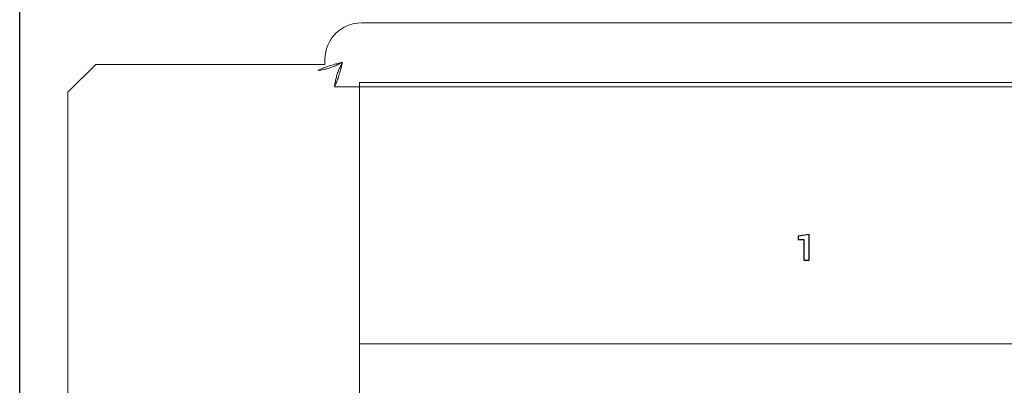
# Model space of a CAD drawing. Header units: millimetres. Extents: x 94562 to 148980, y -25377 to 3008.
# Tile 21 of 140: x 98934 to 99005, y -21905 to -21879. Entities that reach past the tile are written whole.
import ezdxf

# ---------------------------------------------------------------- set-up
doc = ezdxf.new("R2010")
doc.units = ezdxf.units.MM
doc.layers.add('tt_symbole', color=40, linetype='Continuous')

# ---------------------------------------------------------------- blocks, each defined once
blk = doc.blocks.new('IT_szafa_stojąca_42U')
blk.add_line((301.6329, 1608.811), (301.6329, 1797.7235))

msp = doc.modelspace()

# ---------------------------------------------------------------- linework, layer by layer
at = {"layer": 'tt_symbole', "lineweight": 5}
for points in [[(98958.302, -21902.18), (99398.302, -21902.18), (99398.302, -21883.38), (98958.302, -21883.38), (98958.302, -21902.18)], [(98958.302, -22052.78), (99398.302, -22052.78), (99398.302, -21883.38), (98958.302, -21883.38), (98958.302, -22052.78)]]:
    msp.add_lwpolyline(points, close=True, dxfattribs=at)
for points in [[(98937.302, -21884.08), (98937.302, -21884.08), (98939.302, -21882.08), (98939.302, -21882.08), (98939.302, -21882.08), (98939.302, -21882.08), (98955.802, -21882.08), (98955.802, -21882.08), (98955.802, -21882.08), (98955.802, -21882.08), (98955.802, -21881.705), (98955.802, -21881.705), (98955.802, -21881.705), (98955.802, -21880.261), (98956.984, -21879.08), (98958.427, -21879.08), (98958.427, -21879.08), (98958.427, -21879.08), (99398.177, -21879.08), (99398.177, -21879.08), (99398.177, -21879.08), (99399.621, -21879.08), (99400.802, -21880.261), (99400.802, -21881.705), (99400.802, -21881.705), (99400.802, -21881.705), (99400.802, -21882.08), (99400.802, -21882.08), (99400.802, -21882.08), (99400.802, -21882.08), (99417.302, -21882.08), (99417.302, -21882.08), (99417.302, -21882.08), (99417.302, -21882.08), (99419.302, -21884.08), (99419.302, -21884.08), (99419.302, -21884.08), (99419.302, -21884.08), (99419.302, -22049.08), (99419.302, -22049.08), (99419.302, -22049.08), (99419.302, -22049.08), (99417.302, -22051.08), (99417.302, -22051.08), (99417.302, -22051.08), (99417.302, -22051.08), (99400.802, -22051.08), (99400.802, -22051.08), (99400.802, -22051.08), (99400.802, -22051.08), (99400.802, -22051.455), (99400.802, -22051.455), (99400.802, -22051.455), (99400.802, -22052.899), (99399.621, -22054.08), (99398.177, -22054.08), (99398.177, -22054.08), (99398.177, -22054.08), (99397.802, -22054.08), (99397.802, -22054.08), (99397.802, -22054.08), (99397.802, -22054.08), (99397.802, -22055.08), (99397.802, -22055.08), (99397.802, -22055.08), (99397.802, -22055.08), (98958.802, -22055.08), (98958.802, -22055.08), (98958.802, -22055.08), (98958.802, -22055.08), (98958.802, -22054.08), (98958.802, -22054.08), (98958.802, -22054.08), (98958.802, -22054.08), (98958.427, -22054.08), (98958.427, -22054.08), (98958.427, -22054.08), (98956.984, -22054.08), (98955.802, -22052.899), (98955.802, -22051.455), (98955.802, -22051.455), (98955.802, -22051.455), (98955.802, -22051.08), (98955.802, -22051.08), (98955.802, -22051.08), (98955.802, -22051.08), (98939.302, -22051.08), (98939.302, -22051.08), (98939.302, -22051.08), (98939.302, -22051.08), (98937.302, -22049.08), (98937.302, -22049.08), (98937.302, -22049.08), (98937.302, -22049.08), (98937.302, -21884.08), (98937.302, -21884.08)], [(98955.322, -21882.506), (98955.322, -21882.506), (98955.381, -21882.473), (98955.381, -21882.473), (98955.381, -21882.473), (98955.381, -21882.473), (98955.445, -21882.439), (98955.445, -21882.439), (98955.445, -21882.439), (98955.445, -21882.439), (98955.516, -21882.406), (98955.516, -21882.406), (98955.516, -21882.406), (98955.516, -21882.406), (98955.593, -21882.372), (98955.593, -21882.372), (98955.593, -21882.372), (98955.593, -21882.372), (98955.674, -21882.338), (98955.674, -21882.338), (98955.674, -21882.338), (98955.674, -21882.338), (98955.761, -21882.305), (98955.761, -21882.305), (98955.761, -21882.305), (98955.761, -21882.305), (98955.851, -21882.272), (98955.851, -21882.272), (98955.851, -21882.272), (98955.851, -21882.272), (98955.944, -21882.239), (98955.944, -21882.239), (98955.944, -21882.239), (98955.944, -21882.239), (98956.038, -21882.207), (98956.038, -21882.207), (98956.038, -21882.207), (98956.038, -21882.207), (98956.134, -21882.177), (98956.134, -21882.177), (98956.134, -21882.177), (98956.134, -21882.177), (98956.23, -21882.147), (98956.23, -21882.147), (98956.23, -21882.147), (98956.23, -21882.147), (98956.324, -21882.118), (98956.324, -21882.118), (98956.324, -21882.118), (98956.324, -21882.118), (98956.417, -21882.091), (98956.417, -21882.091), (98956.417, -21882.091), (98956.417, -21882.091), (98956.506, -21882.065), (98956.506, -21882.065), (98956.506, -21882.065), (98956.506, -21882.065), (98956.592, -21882.041), (98956.592, -21882.041), (98956.592, -21882.041), (98956.592, -21882.041), (98956.673, -21882.019), (98956.673, -21882.019), (98956.673, -21882.019), (98956.673, -21882.019), (98956.748, -21881.998), (98956.748, -21881.998), (98956.748, -21881.998), (98956.748, -21881.998), (98956.816, -21881.98), (98956.816, -21881.98), (98956.816, -21881.98), (98956.816, -21881.98), (98956.878, -21881.964), (98956.878, -21881.964), (98956.878, -21881.964), (98956.878, -21881.964), (98956.932, -21881.951), (98956.932, -21881.951), (98956.932, -21881.951), (98956.932, -21881.951), (98956.977, -21881.941), (98956.977, -21881.941), (98956.977, -21881.941), (98956.977, -21881.941), (98957.014, -21881.933), (98957.014, -21881.933), (98957.014, -21881.933), (98957.014, -21881.933), (98957.04, -21881.928), (98957.04, -21881.928), (98957.04, -21881.928), (98957.04, -21881.928), (98957.056, -21881.927), (98957.056, -21881.927)], [(98955.322, -21882.506), (98955.322, -21882.506), (98955.418, -21882.491), (98955.418, -21882.491), (98955.418, -21882.491), (98955.418, -21882.491), (98955.51, -21882.475), (98955.51, -21882.475), (98955.51, -21882.475), (98955.51, -21882.475), (98955.599, -21882.459), (98955.599, -21882.459), (98955.599, -21882.459), (98955.599, -21882.459), (98955.685, -21882.442), (98955.685, -21882.442), (98955.685, -21882.442), (98955.685, -21882.442), (98955.769, -21882.425), (98955.769, -21882.425), (98955.769, -21882.425), (98955.769, -21882.425), (98955.85, -21882.406), (98955.85, -21882.406), (98955.85, -21882.406), (98955.85, -21882.406), (98955.928, -21882.387), (98955.928, -21882.387), (98955.928, -21882.387), (98955.928, -21882.387), (98956.005, -21882.366), (98956.005, -21882.366), (98956.005, -21882.366), (98956.005, -21882.366), (98956.08, -21882.345), (98956.08, -21882.345), (98956.08, -21882.345), (98956.08, -21882.345), (98956.153, -21882.322), (98956.153, -21882.322), (98956.153, -21882.322), (98956.153, -21882.322), (98956.225, -21882.299), (98956.225, -21882.299), (98956.225, -21882.299), (98956.225, -21882.299), (98956.296, -21882.274), (98956.296, -21882.274), (98956.296, -21882.274), (98956.296, -21882.274), (98956.365, -21882.248), (98956.365, -21882.248), (98956.365, -21882.248), (98956.365, -21882.248), (98956.433, -21882.221), (98956.433, -21882.221), (98956.433, -21882.221), (98956.433, -21882.221), (98956.501, -21882.192), (98956.501, -21882.192), (98956.501, -21882.192), (98956.501, -21882.192), (98956.57, -21882.162), (98956.57, -21882.162), (98956.57, -21882.162), (98956.57, -21882.162), (98956.638, -21882.13), (98956.638, -21882.13), (98956.638, -21882.13), (98956.638, -21882.13), (98956.705, -21882.098), (98956.705, -21882.098), (98956.705, -21882.098), (98956.705, -21882.098), (98956.772, -21882.064), (98956.772, -21882.064), (98956.772, -21882.064), (98956.772, -21882.064), (98956.842, -21882.028), (98956.842, -21882.028), (98956.842, -21882.028), (98956.842, -21882.028), (98956.91, -21881.993), (98956.91, -21881.993), (98956.91, -21881.993), (98956.91, -21881.993), (98956.97, -21881.963), (98956.97, -21881.963), (98956.97, -21881.963), (98956.97, -21881.963), (98957.018, -21881.94), (98957.018, -21881.94), (98957.018, -21881.94), (98957.018, -21881.94), (98957.056, -21881.927), (98957.056, -21881.927)], [(98957.056, -21881.927), (98957.056, -21881.927), (98957.055, -21881.943), (98957.055, -21881.943), (98957.055, -21881.943), (98957.055, -21881.943), (98957.05, -21881.97), (98957.05, -21881.97), (98957.05, -21881.97), (98957.05, -21881.97), (98957.042, -21882.006), (98957.042, -21882.006), (98957.042, -21882.006), (98957.042, -21882.006), (98957.032, -21882.052), (98957.032, -21882.052), (98957.032, -21882.052), (98957.032, -21882.052), (98957.019, -21882.107), (98957.019, -21882.107), (98957.019, -21882.107), (98957.019, -21882.107), (98957.003, -21882.169), (98957.003, -21882.169), (98957.003, -21882.169), (98957.003, -21882.169), (98956.985, -21882.239), (98956.985, -21882.239), (98956.985, -21882.239), (98956.985, -21882.239), (98956.965, -21882.314), (98956.965, -21882.314), (98956.965, -21882.314), (98956.965, -21882.314), (98956.943, -21882.396), (98956.943, -21882.396), (98956.943, -21882.396), (98956.943, -21882.396), (98956.919, -21882.483), (98956.919, -21882.483), (98956.919, -21882.483), (98956.919, -21882.483), (98956.894, -21882.573), (98956.894, -21882.573), (98956.894, -21882.573), (98956.894, -21882.573), (98956.867, -21882.667), (98956.867, -21882.667), (98956.867, -21882.667), (98956.867, -21882.667), (98956.838, -21882.762), (98956.838, -21882.762), (98956.838, -21882.762), (98956.838, -21882.762), (98956.809, -21882.859), (98956.809, -21882.859), (98956.809, -21882.859), (98956.809, -21882.859), (98956.778, -21882.956), (98956.778, -21882.956), (98956.778, -21882.956), (98956.778, -21882.956), (98956.747, -21883.051), (98956.747, -21883.051), (98956.747, -21883.051), (98956.747, -21883.051), (98956.715, -21883.145), (98956.715, -21883.145), (98956.715, -21883.145), (98956.715, -21883.145), (98956.682, -21883.236), (98956.682, -21883.236), (98956.682, -21883.236), (98956.682, -21883.236), (98956.649, -21883.324), (98956.649, -21883.324), (98956.649, -21883.324), (98956.649, -21883.324), (98956.616, -21883.406), (98956.616, -21883.406), (98956.616, -21883.406), (98956.616, -21883.406), (98956.582, -21883.484), (98956.582, -21883.484), (98956.582, -21883.484), (98956.582, -21883.484), (98956.549, -21883.555), (98956.549, -21883.555), (98956.549, -21883.555), (98956.549, -21883.555), (98956.516, -21883.621), (98956.516, -21883.621), (98956.516, -21883.621), (98956.516, -21883.621), (98956.483, -21883.68), (98956.483, -21883.68)], [(98957.056, -21881.927), (98957.056, -21881.927), (98957.033, -21881.986), (98957.033, -21881.986), (98957.033, -21881.986), (98957.033, -21881.986), (98957.004, -21882.047), (98957.004, -21882.047), (98957.004, -21882.047), (98957.004, -21882.047), (98956.974, -21882.107), (98956.974, -21882.107), (98956.974, -21882.107), (98956.974, -21882.107), (98956.94, -21882.174), (98956.94, -21882.174), (98956.94, -21882.174), (98956.94, -21882.174), (98956.905, -21882.246), (98956.905, -21882.246), (98956.905, -21882.246), (98956.905, -21882.246), (98956.87, -21882.318), (98956.87, -21882.318), (98956.87, -21882.318), (98956.87, -21882.318), (98956.836, -21882.39), (98956.836, -21882.39), (98956.836, -21882.39), (98956.836, -21882.39), (98956.804, -21882.463), (98956.804, -21882.463), (98956.804, -21882.463), (98956.804, -21882.463), (98956.773, -21882.537), (98956.773, -21882.537), (98956.773, -21882.537), (98956.773, -21882.537), (98956.744, -21882.611), (98956.744, -21882.611), (98956.744, -21882.611), (98956.744, -21882.611), (98956.717, -21882.685), (98956.717, -21882.685), (98956.717, -21882.685), (98956.717, -21882.685), (98956.691, -21882.758), (98956.691, -21882.758), (98956.691, -21882.758), (98956.691, -21882.758), (98956.667, -21882.832), (98956.667, -21882.832), (98956.667, -21882.832), (98956.667, -21882.832), (98956.645, -21882.907), (98956.645, -21882.907), (98956.645, -21882.907), (98956.645, -21882.907), (98956.623, -21882.982), (98956.623, -21882.982), (98956.623, -21882.982), (98956.623, -21882.982), (98956.603, -21883.058), (98956.603, -21883.058), (98956.603, -21883.058), (98956.603, -21883.058), (98956.585, -21883.135), (98956.585, -21883.135), (98956.585, -21883.135), (98956.585, -21883.135), (98956.567, -21883.212), (98956.567, -21883.212), (98956.567, -21883.212), (98956.567, -21883.212), (98956.551, -21883.29), (98956.551, -21883.29), (98956.551, -21883.29), (98956.551, -21883.29), (98956.535, -21883.368), (98956.535, -21883.368), (98956.535, -21883.368), (98956.535, -21883.368), (98956.521, -21883.446), (98956.521, -21883.446), (98956.521, -21883.446), (98956.521, -21883.446), (98956.508, -21883.524), (98956.508, -21883.524), (98956.508, -21883.524), (98956.508, -21883.524), (98956.495, -21883.602), (98956.495, -21883.602), (98956.495, -21883.602), (98956.495, -21883.602), (98956.483, -21883.68), (98956.483, -21883.68)]]:
    msp.add_open_spline(points, degree=3, knots=[0, 0, 0, 0, 0.041667, 0.041667, 0.041667, 0.041667, 0.083333, 0.083333, 0.083333, 0.083333, 0.125, 0.125, 0.125, 0.125, 0.166667, 0.166667, 0.166667, 0.166667, 0.208333, 0.208333, 0.208333, 0.208333, 0.25, 0.25, 0.25, 0.25, 0.291667, 0.291667, 0.291667, 0.291667, 0.333333, 0.333333, 0.333333, 0.333333, 0.375, 0.375, 0.375, 0.375, 0.416667, 0.416667, 0.416667, 0.416667, 0.458333, 0.458333, 0.458333, 0.458333, 0.5, 0.5, 0.5, 0.5, 0.541667, 0.541667, 0.541667, 0.541667, 0.583333, 0.583333, 0.583333, 0.583333, 0.625, 0.625, 0.625, 0.625, 0.666667, 0.666667, 0.666667, 0.666667, 0.708333, 0.708333, 0.708333, 0.708333, 0.75, 0.75, 0.75, 0.75, 0.791667, 0.791667, 0.791667, 0.791667, 0.833333, 0.833333, 0.833333, 0.833333, 0.875, 0.875, 0.875, 0.875, 0.916667, 0.916667, 0.916667, 0.916667, 0.958333, 0.958333, 0.958333, 0.958333, 1, 1, 1, 1], dxfattribs=at)
msp.add_open_spline([(98956.483, -21883.68), (98956.483, -21883.68), (99397.16, -21883.68), (99397.16, -21883.68)], degree=3, dxfattribs=at)
msp.add_open_spline([(98956.483, -21883.68), (98956.483, -21883.68), (99397.16, -21883.68), (99397.16, -21883.68)], degree=3, dxfattribs=at)
msp.add_open_spline([(98956.483, -21883.68), (98956.483, -21883.68), (99397.16, -21883.68), (99397.16, -21883.68)], degree=3, dxfattribs=at)
msp.add_open_spline([(98956.483, -21883.68), (98956.483, -21883.68), (99397.16, -21883.68), (99397.16, -21883.68)], degree=3, dxfattribs=at)
msp.add_open_spline([(98956.483, -21883.68), (98956.483, -21883.68), (99397.16, -21883.68), (99397.16, -21883.68)], degree=3, dxfattribs=at)
msp.add_open_spline([(98956.483, -21883.68), (98956.483, -21883.68), (99397.16, -21883.68), (99397.16, -21883.68)], degree=3, dxfattribs=at)
msp.add_open_spline([(98956.483, -21883.68), (98956.483, -21883.68), (99397.16, -21883.68), (99397.16, -21883.68)], degree=3, dxfattribs=at)
msp.add_open_spline([(98956.483, -21883.68), (98956.483, -21883.68), (99397.16, -21883.68), (99397.16, -21883.68)], degree=3, dxfattribs=at)
msp.add_open_spline([(98956.483, -21883.68), (98956.483, -21883.68), (99397.16, -21883.68), (99397.16, -21883.68)], degree=3, dxfattribs=at)
msp.add_open_spline([(98956.483, -21883.68), (98956.483, -21883.68), (99397.16, -21883.68), (99397.16, -21883.68)], degree=3, dxfattribs=at)
msp.add_open_spline([(98956.483, -21883.68), (98956.483, -21883.68), (99397.16, -21883.68), (99397.16, -21883.68)], degree=3, dxfattribs=at)
msp.add_open_spline([(98956.483, -21883.68), (98956.483, -21883.68), (99397.16, -21883.68), (99397.16, -21883.68)], degree=3, dxfattribs=at)
msp.add_open_spline([(98956.483, -21883.68), (98956.483, -21883.68), (99397.16, -21883.68), (99397.16, -21883.68)], degree=3, dxfattribs=at)
msp.add_open_spline([(98956.483, -21883.68), (98956.483, -21883.68), (99397.16, -21883.68), (99397.16, -21883.68)], degree=3, dxfattribs=at)
msp.add_open_spline([(98956.483, -21883.68), (98956.483, -21883.68), (99397.16, -21883.68), (99397.16, -21883.68)], degree=3, dxfattribs=at)
msp.add_open_spline([(98956.483, -21883.68), (98956.483, -21883.68), (99397.16, -21883.68), (99397.16, -21883.68)], degree=3, dxfattribs=at)
msp.add_open_spline([(98956.483, -21883.68), (98956.483, -21883.68), (99397.16, -21883.68), (99397.16, -21883.68)], degree=3, dxfattribs=at)
msp.add_open_spline([(98956.483, -21883.68), (98956.483, -21883.68), (99397.16, -21883.68), (99397.16, -21883.68)], degree=3, dxfattribs=at)
msp.add_open_spline([(98956.483, -21883.68), (98956.483, -21883.68), (99397.16, -21883.68), (99397.16, -21883.68)], degree=3, dxfattribs=at)
msp.add_open_spline([(98956.483, -21883.68), (98956.483, -21883.68), (99397.16, -21883.68), (99397.16, -21883.68)], degree=3, dxfattribs=at)
msp.add_open_spline([(98956.483, -21883.68), (98956.483, -21883.68), (99397.16, -21883.68), (99397.16, -21883.68)], degree=3, dxfattribs=at)
at = {"layer": 'tt_symbole'}
msp.add_open_spline([(98990.267, -21896.143), (98990.267, -21896.143), (98990.267, -21894.668), (98990.267, -21894.668), (98990.267, -21894.668), (98990.267, -21894.668), (98989.879, -21894.668), (98989.879, -21894.668), (98989.879, -21894.668), (98989.879, -21894.668), (98989.879, -21894.425), (98989.879, -21894.425), (98989.879, -21894.425), (98989.879, -21894.425), (98990.651, -21894.308), (98990.651, -21894.308), (98990.651, -21894.308), (98990.651, -21894.308), (98990.651, -21896.143), (98990.651, -21896.143), (98990.651, -21896.143), (98990.651, -21896.143), (98990.267, -21896.143), (98990.267, -21896.143)], degree=3, knots=[0, 0, 0, 0, 0.166667, 0.166667, 0.166667, 0.166667, 0.333333, 0.333333, 0.333333, 0.333333, 0.5, 0.5, 0.5, 0.5, 0.666667, 0.666667, 0.666667, 0.666667, 0.833333, 0.833333, 0.833333, 0.833333, 1, 1, 1, 1], dxfattribs=at)

# ---------------------------------------------------------------- block references
at = {"layer": 'tt_symbole', "xscale": 10, "yscale": 10, "zscale": 10}
msp.add_blockref('IT_szafa_stojąca_42U', (95917.499, -39000.652), dxfattribs=at)

doc.saveas('drawing.dxf')
